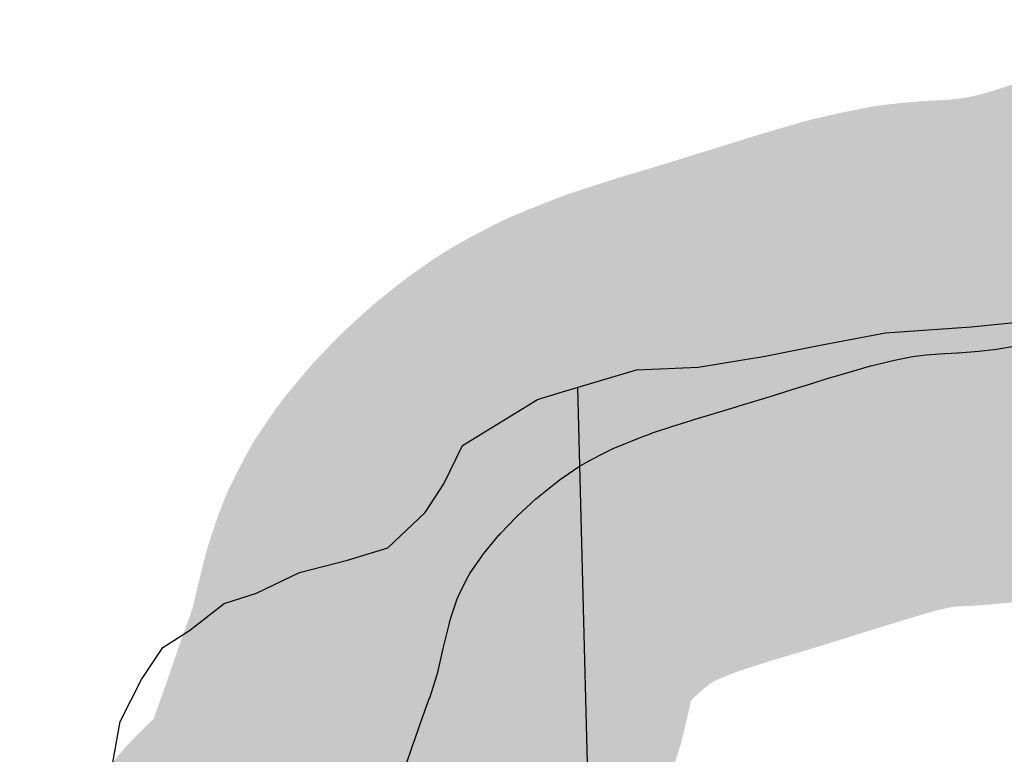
# Model space of a CAD drawing. Header units: feet. Extents: x 18803 to 104580, y -6601 to 116448.
# Tile 85 of 102: x 70600 to 72545, y 87318 to 88768. Entities that reach past the tile are written whole.
import ezdxf

# ---------------------------------------------------------------- set-up
doc = ezdxf.new("R2010")
doc.units = ezdxf.units.FT
doc.header["$LTSCALE"] = 100
doc.header["$MEASUREMENT"] = 0
doc.linetypes.add('DASHED', pattern=[0.75, 0.5, -0.25])
for name, color, linetype in [('ELPC BOLD TITLE SHEET', 3, 'Continuous'), ('ELPC-XIST', 6, 'Continuous'), ('ELRGOV-SECTION', 253, 'DASHED'), ('SL-VICINITY MAP', 2, 'Continuous')]:
    doc.layers.add(name, color=color, linetype=linetype)

msp = doc.modelspace()

# ---------------------------------------------------------------- linework, layer by layer
at = {"layer": 'ELPC BOLD TITLE SHEET', "const_width": 1000}
msp.add_lwpolyline([(73051.69940854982, 88267.92369125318), (73042.73539574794, 88265.17460035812), (73005.96086034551, 88254.7588387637), (73005.71649377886, 88254.69100598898), (72981.30696980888, 88248.05271586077), (72981.30412999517, 88248.05194338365), (72961.62745504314, 88242.69833900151), (72920.39550098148, 88231.20915493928), (72920.34577698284, 88231.19536150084), (72916.35490380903, 88230.09326896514), (72915.93524883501, 88229.97292201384), (72882.93667055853, 88220.15719150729), (72850.14583807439, 88209.80253580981), (72845.47740926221, 88208.29312363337), (72845.18757192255, 88208.19718225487), (72822.11182265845, 88200.3802939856), (72800.32599884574, 88192.30704711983), (72782.30049256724, 88185.56152663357), (72780.80444170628, 88185.07063940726), (72772.68228078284, 88182.76981705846), (72756.2537118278, 88178.18106714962), (72722.21452980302, 88166.76170996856), (72722.05511018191, 88166.70893178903), (72706.88811352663, 88161.75442443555), (72706.8606264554, 88161.74542465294), (72682.10626455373, 88153.62168244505), (72681.73985514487, 88153.50507714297), (72651.07286664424, 88144.04859844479), (72638.19331533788, 88140.44422147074), (72637.71958796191, 88140.31717481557), (72595.81767099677, 88129.56569534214), (72590.23804079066, 88128.38070041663), (72589.61845424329, 88128.25770225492), (72541.0871509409, 88119.29285927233), (72540.30272302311, 88119.16143086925), (72528.95797606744, 88117.45431239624), (72494.5293392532, 88113.48954853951), (72454.08640977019, 88110.020163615), (72453.4871598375, 88109.97545159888), (72452.05341600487, 88109.88445144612), (72427.2892213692, 88108.76993097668), (72416.2289356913, 88108.18743414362), (72408.45312878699, 88107.62828024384), (72390.51894717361, 88106.02747616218), (72369.45183079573, 88103.62360914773), (72367.8363262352, 88103.39063162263), (72360.07243888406, 88102.03512368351), (72324.08793619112, 88094.75452055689), (72284.11800753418, 88085.50594725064), (72283.3217455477, 88085.30794448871), (72283.14415998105, 88085.25714699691), (72242.62963706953, 88073.50670333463), (72197.22980899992, 88060.028322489), (72196.92231588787, 88059.93473312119), (72164.23220350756, 88049.73950157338), (72164.20792798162, 88049.73194502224), (72127.87499124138, 88038.44364652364), (72127.85389308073, 88038.4371023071), (72090.7216220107, 88026.93840428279), (72052.0243055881, 88014.8313549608), (72051.92722203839, 88014.80120614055), (72021.02590998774, 88005.2765590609), (72013.03346994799, 88002.86976288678), (72013.02120683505, 88002.86607377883), (71971.6650337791, 87990.43749864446), (71971.57708620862, 87990.41124979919), (71933.99484146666, 87979.2719708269), (71933.65302752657, 87979.16793031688), (71928.0710946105, 87977.42417742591), (71888.22399072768, 87964.56501407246), (71888.20578765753, 87964.55914730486), (71853.86502057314, 87953.50559341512), (71848.14827646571, 87951.51772173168), (71847.3162565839, 87951.21223447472), (71824.16988639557, 87942.25818557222), (71772.0111143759, 87921.13435939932), (71770.87258908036, 87920.61534544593), (71751.03706758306, 87910.56620744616), (71750.89346787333, 87910.49293130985), (71730.82033750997, 87900.17638062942), (71707.22085017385, 87886.88160455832), (71705.96671100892, 87886.13039042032), (71692.92973343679, 87877.84188317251), (71665.5571827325, 87858.55484603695), (71664.80049151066, 87858.00214243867), (71655.56534382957, 87851.01225180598), (71626.1569869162, 87827.39057080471), (71625.33502109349, 87826.70333180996), (71619.66968557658, 87821.77427463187), (71583.29495347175, 87788.57697611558), (71581.09470760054, 87786.43779674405), (71580.31007136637, 87785.64410554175), (71549.4684942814, 87753.18484540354), (71547.11856458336, 87750.51772971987), (71546.58248730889, 87749.8917459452), (71516.84665556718, 87714.16265642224), (71514.43793646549, 87711.02908784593), (71513.47711731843, 87709.70448519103), (71489.36864776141, 87674.44503953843), (71486.69673245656, 87669.79026476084), (71485.94452580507, 87668.3977518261), (71468.23343738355, 87633.4798919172), (71465.1322609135, 87626.21689321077), (71464.37552639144, 87624.24951467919), (71452.22337464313, 87588.85810879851), (71449.03658775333, 87577.60007781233), (71448.78343124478, 87576.64065306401), (71437.13877502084, 87529.07534225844), (71437.08386408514, 87528.84656790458), (71436.55037924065, 87526.57873870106), (71424.99214040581, 87476.27788629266), (71424.72914669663, 87475.23800681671), (71424.63347910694, 87474.93551000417), (71409.87809345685, 87429.30656837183), (71409.80801259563, 87429.11052981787), (71409.69679184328, 87428.80548375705), (71393.42583552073, 87385.03752815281), (71393.39735387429, 87384.96053150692), (71393.35396461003, 87384.83581150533), (71377.13751361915, 87337.82733948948), (71376.99357123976, 87337.39696676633), (71376.74992369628, 87336.64500633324), (71376.649988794, 87336.34337751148), (71361.39935485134, 87291.30965438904), (71360.97461703, 87290.12056470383), (71360.92793373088, 87289.9909553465), (71344.13205664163, 87243.74414288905), (71344.08862725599, 87243.6236679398), (71343.76680190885, 87242.49385486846), (71330.30143123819, 87190.97055366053), (71329.01253770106, 87186.92245430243), (71328.70044559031, 87185.99843723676), (71314.2120485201, 87145.4558114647), (71311.90957471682, 87140.64035463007), (71310.16707462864, 87137.55207183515), (71289.56843266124, 87106.23231532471), (71281.805499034, 87096.44145435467), (71280.35270287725, 87094.7585774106), (71258.34283149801, 87071.3208774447), (71246.09510074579, 87059.45865947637), (71245.5353062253, 87058.93158665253), (71220.77239886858, 87036.2668341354), (71220.53086479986, 87036.04309526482), (71210.12636593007, 87026.28887625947), (71184.5380266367, 87001.01897167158), (71182.95544173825, 86999.317057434), (71177.12641760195, 86992.48892187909), (71151.52786076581, 86957.99247250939), (71149.79499433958, 86955.37707208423), (71149.74353345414, 86955.28969349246), (71124.40607934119, 86895.72138253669), (71124.17401256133, 86895.09129320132), (71123.59875099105, 86893.35262710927), (71110.02899059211, 86847.2217604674), (71109.79353663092, 86846.2222812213), (71109.57368148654, 86845.20198758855), (71100.24053210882, 86797.46845777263)], dxfattribs=at)
at = {"layer": 'ELPC-XIST'}
msp.add_lwpolyline([(71361.39935485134, 87291.30965438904), (71376.649988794, 87336.34337751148), (71376.74992369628, 87336.64500633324), (71376.99357123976, 87337.39696676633), (71377.13751361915, 87337.82733948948), (71393.35396461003, 87384.83581150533), (71393.39735387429, 87384.96053150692), (71393.42583552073, 87385.03752815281), (71409.69679184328, 87428.80548375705), (71409.80801259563, 87429.11052981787), (71409.87809345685, 87429.30656837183), (71424.63347910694, 87474.93551000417), (71424.72914669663, 87475.23800681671), (71424.99214040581, 87476.27788629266), (71436.55037924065, 87526.57873870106), (71437.08386408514, 87528.84656790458), (71437.13877502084, 87529.07534225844), (71448.78343124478, 87576.64065306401), (71449.03658775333, 87577.60007781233), (71452.22337464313, 87588.85810879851), (71464.37552639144, 87624.24951467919), (71465.1322609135, 87626.21689321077), (71468.23343738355, 87633.4798919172), (71485.94452580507, 87668.3977518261), (71486.69673245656, 87669.79026476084), (71489.36864776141, 87674.44503953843), (71513.47711731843, 87709.70448519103), (71514.43793646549, 87711.02908784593), (71516.84665556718, 87714.16265642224), (71546.58248730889, 87749.8917459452), (71547.11856458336, 87750.51772971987), (71549.4684942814, 87753.18484540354), (71580.31007136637, 87785.64410554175), (71581.09470760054, 87786.43779674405), (71583.29495347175, 87788.57697611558), (71619.66968557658, 87821.77427463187), (71625.33502109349, 87826.70333180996), (71626.1569869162, 87827.39057080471), (71655.56534382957, 87851.01225180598), (71664.80049151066, 87858.00214243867), (71665.5571827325, 87858.55484603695), (71692.92973343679, 87877.84188317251), (71705.96671100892, 87886.13039042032), (71707.22085017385, 87886.88160455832), (71730.82033750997, 87900.17638062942), (71750.89346787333, 87910.49293130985), (71751.03706758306, 87910.56620744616), (71770.87258908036, 87920.61534544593), (71772.0111143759, 87921.13435939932), (71824.16988639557, 87942.25818557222), (71847.3162565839, 87951.21223447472), (71848.14827646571, 87951.51772173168), (71853.86502057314, 87953.50559341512), (71888.20578765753, 87964.55914730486), (71888.22399072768, 87964.56501407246), (71928.0710946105, 87977.42417742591), (71933.65302752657, 87979.16793031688), (71933.99484146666, 87979.2719708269), (71971.57708620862, 87990.41124979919), (71971.6650337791, 87990.43749864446), (72013.02120683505, 88002.86607377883), (72013.03346994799, 88002.86976288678), (72021.02590998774, 88005.2765590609), (72051.92722203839, 88014.80120614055), (72052.0243055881, 88014.8313549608), (72090.7216220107, 88026.93840428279), (72127.85389308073, 88038.4371023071), (72127.87499124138, 88038.44364652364), (72164.20792798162, 88049.73194502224), (72164.23220350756, 88049.73950157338), (72196.92231588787, 88059.93473312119), (72197.22980899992, 88060.028322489), (72242.62963706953, 88073.50670333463), (72283.14415998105, 88085.25714699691), (72283.3217455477, 88085.30794448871), (72284.11800753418, 88085.50594725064), (72324.08793619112, 88094.75452055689), (72360.07243888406, 88102.03512368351), (72367.8363262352, 88103.39063162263), (72369.45183079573, 88103.62360914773), (72390.51894717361, 88106.02747616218), (72408.45312878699, 88107.62828024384), (72416.2289356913, 88108.18743414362), (72427.2892213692, 88108.76993097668), (72452.05341600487, 88109.88445144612), (72453.4871598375, 88109.97545159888), (72454.08640977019, 88110.020163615), (72494.5293392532, 88113.48954853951), (72528.95797606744, 88117.45431239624), (72540.30272302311, 88119.16143086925), (72541.0871509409, 88119.29285927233), (72589.61845424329, 88128.25770225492)], dxfattribs=at)
at = {"layer": 'ELRGOV-SECTION', "ltscale": 50}
msp.add_line((71701.77851695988, 88041.78200223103), (71790.41124119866, 84598.33638104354), dxfattribs=at)
at = {"layer": 'SL-VICINITY MAP'}
msp.add_lwpolyline([(70777.58746737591, 87264.2250532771), (70798.40820256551, 87382.6503383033), (70840.68289765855, 87465.29435329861), (70882.84997606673, 87528.24968638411), (70935.68125802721, 87561.82932000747), (71004.23530577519, 87615.3245626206), (71067.88608172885, 87635.9366851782), (71152.6068278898, 87676.54212494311), (71247.44022829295, 87700.88859516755), (71327.05213881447, 87725.01385916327), (71400.68221726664, 87794.98880080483), (71437.59743876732, 87851.30543865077), (71474.62027695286, 87927.31075840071), (71622.59554019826, 88018.05323904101), (71672.05499608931, 88032.87475452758), (71818.22103766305, 88076.67633320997), (71939.94528296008, 88081.72647654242), (72072.12556831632, 88103.33450386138), (72177.63544144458, 88124.55494355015), (72310.1617122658, 88149.44918523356), (72479.35776593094, 88161.75158504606), (72637.87734687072, 88177.1800153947)], dxfattribs=at)

doc.saveas('drawing.dxf')
